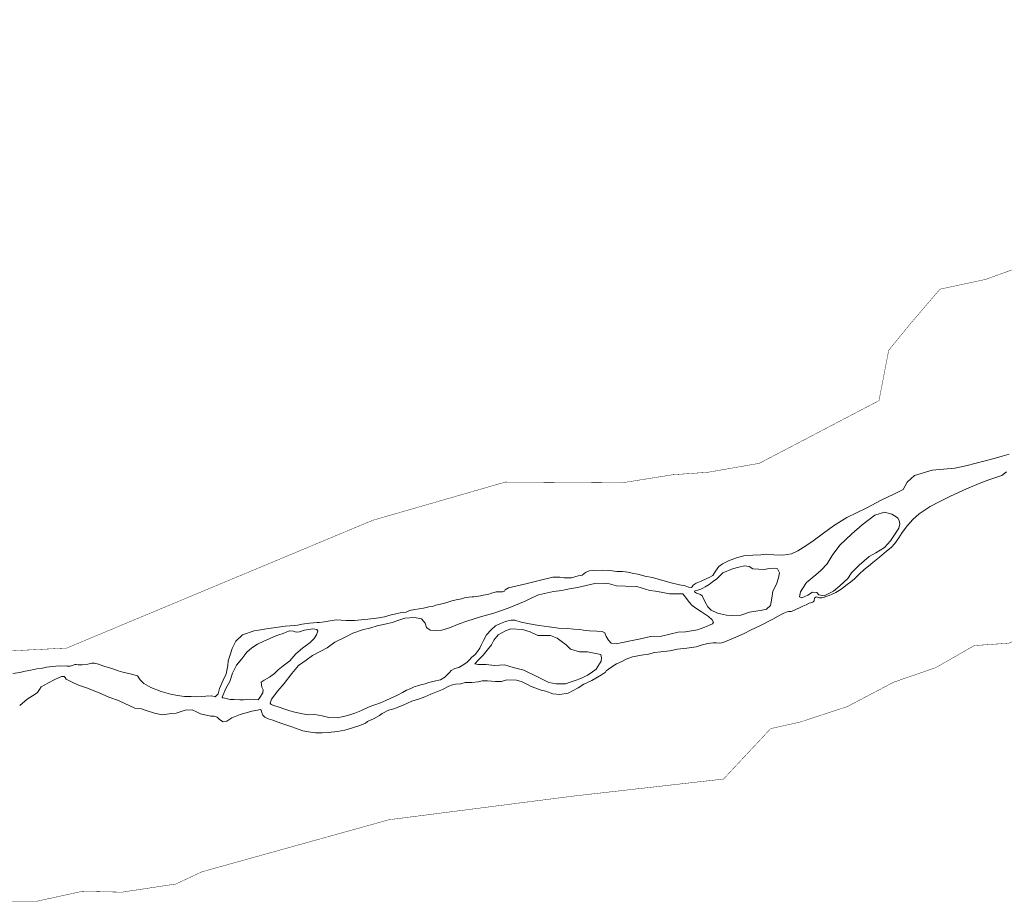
# Model space of a CAD drawing. Header units: metres. Extents: x 222609 to 404409, y 8547781 to 8795234.
# Tile 4 of 39: x 356366 to 357576, y 8548782 to 8549865. Entities that reach past the tile are written whole.
import ezdxf

# ---------------------------------------------------------------- set-up
doc = ezdxf.new("R2010")
doc.units = ezdxf.units.M
doc.layers.add('01. RIO', color=7, linetype='Continuous', lineweight=5, true_color=0x2776bb)
doc.layers.add('PREDIOS INSCRITOS EN LA BASE GRAFICA REGISTRAL (HUAURA) NOMBRE', color=7, linetype='Continuous', true_color=0xfffff0)

# ---------------------------------------------------------------- blocks, each defined once
blk = doc.blocks.new('REIORORI')
at = {"layer": '01. RIO', "color": 152, "lineweight": 15, "true_color": 0x2776bb, "flags": 128}
for points in [[(357581.9, 8549331.1), (357573.5, 8549328.7), (357563.7, 8549326), (357550.8, 8549322.6), (357541.4, 8549320.3), (357528.6, 8549317), (357515.3, 8549314), (357487.2, 8549311.4), (357465.6, 8549304.9), (357456.6, 8549296.9), (357451.6, 8549287.9), (357440.2, 8549282.1), (357425.7, 8549275.3), (357406.2, 8549264.8), (357382.7, 8549253.3), (357366.1, 8549243.3), (357353.7, 8549234.2), (357341.3, 8549224.6), (357332.1, 8549218.6), (357322.2, 8549212.4), (357314.4, 8549208.6), (357303.9, 8549207.2), (357292.9, 8549207.6), (357283.2, 8549208.4), (357277, 8549207.6), (357266.8, 8549207.2), (357256, 8549206.2), (357246.8, 8549203.7), (357237, 8549200), (357229.7, 8549196.5), (357225.4, 8549193.1), (357221.3, 8549187.6), (357217.9, 8549182.3), (357214.2, 8549179.9), (357209.5, 8549178), (357203.4, 8549175.1), (357197.5, 8549172.8), (357193.7, 8549170.3), (357192.3, 8549168.4), (357191.2, 8549167.3), (357188, 8549167.7), (357183.8, 8549169.4), (357176.7, 8549170.8), (357166.8, 8549173), (357156.5, 8549175.9), (357143.7, 8549179.6), (357134.4, 8549181.4), (357127.5, 8549183.2), (357118.9, 8549185.2), (357113.5, 8549186.2), (357106.8, 8549187), (357100, 8549187.2), (357091.3, 8549188.1), (357082.7, 8549188.6), (357070.7, 8549188.3), (357065.9, 8549187.7), (357061.4, 8549186), (357057.2, 8549182.7), (357052.4, 8549181.8), (357044.1, 8549179.4), (357035.3, 8549179.4), (357030, 8549179.9), (357021.2, 8549179.9), (357002.9, 8549175.5), (356988, 8549171.7), (356966.6, 8549166.9), (356962.8, 8549164.6), (356961.7, 8549162.8), (356959.4, 8549162), (356955.7, 8549162), (356951.5, 8549162.1), (356949.3, 8549161.2), (356945.8, 8549160.4), (356941.3, 8549158.8), (356935.5, 8549158.1), (356932.2, 8549157.3), (356927.3, 8549156.2), (356924.1, 8549156.1), (356922, 8549156.1), (356914.1, 8549155.3), (356909, 8549153.3), (356902.4, 8549152.2), (356897.2, 8549151.2), (356889.9, 8549148.5), (356883.1, 8549147.1), (356877.6, 8549145.5), (356873.2, 8549144.1), (356868.8, 8549143.6), (356862.3, 8549141.8), (356851.5, 8549140.5), (356845, 8549139.3), (356840.9, 8549137.2), (356833.6, 8549136.3), (356826.8, 8549134.8), (356822.6, 8549133.7), (356814.5, 8549131.4), (356807.5, 8549130), (356801.9, 8549129.4), (356789.9, 8549128.1), (356777.4, 8549126.8), (356767.3, 8549126.8), (356761.1, 8549127.3), (356754.9, 8549127.5), (356747.7, 8549126.4), (356740.6, 8549125.2), (356734.5, 8549124.3), (356731.6, 8549124.4), (356727.2, 8549124.1), (356722.2, 8549123.6), (356713.2, 8549122.2), (356707.5, 8549121.3), (356704, 8549120.8), (356698, 8549120.4), (356692.5, 8549119.9), (356686.5, 8549118.9), (356669.5, 8549116.7), (356659.5, 8549115.1), (356654.4, 8549114.3), (356639.8, 8549109.4), (356631.9, 8549101.6), (356627.4, 8549092.6), (356624.7, 8549084.8), (356622.2, 8549077.2), (356622, 8549071.6), (356620, 8549061.2), (356616.3, 8549053.4), (356611.8, 8549043.4), (356610.1, 8549036.8), (356606.3, 8549032.9), (356602.2, 8549034.4), (356595, 8549034), (356583.3, 8549033.2), (356577, 8549033.3), (356568.6, 8549033.6), (356560, 8549034.6), (356551.3, 8549036.5), (356540, 8549039.4), (356527.4, 8549044.5), (356518.8, 8549049.6), (356514.3, 8549054), (356510.7, 8549059), (356503.7, 8549061), (356492.9, 8549063.2), (356487, 8549064.8), (356479.5, 8549067.8), (356469.7, 8549070.8), (356462.8, 8549073), (356458.2, 8549074.5), (356454.9, 8549074.4), (356449.9, 8549073.3), (356443, 8549072.4), (356438, 8549072.3), (356435.6, 8549072.8), (356433.8, 8549072.8), (356432, 8549072.1), (356430.8, 8549071.7), (356428.3, 8549070.8), (356424.4, 8549070.8), (356422.1, 8549071.1), (356418.1, 8549070.6), (356414.7, 8549071), (356406.6, 8549070.2), (356398.9, 8549069.6), (356394.2, 8549068.4), (356387.2, 8549067.4), (356383.3, 8549066.6), (356379.7, 8549065.9), (356372.9, 8549064.5), (356366.2, 8549063), (356357.7, 8549061.7)], [(357578.8, 8549309.6), (357572.8, 8549305.2), (357568.1, 8549303.4), (357557.2, 8549299.5), (357547, 8549295.9), (357529.6, 8549288.5), (357509.7, 8549279.8), (357496.8, 8549273), (357485.1, 8549267), (357471.2, 8549257.9), (357463.5, 8549250.8), (357456.9, 8549243.5), (357450.6, 8549235.1), (357446.4, 8549228.5), (357441.5, 8549221.6), (357436.9, 8549216.5), (357431.1, 8549212), (357422.7, 8549204.6), (357414.3, 8549198.1), (357409.1, 8549193.7), (357404, 8549189.7), (357397.6, 8549183.7), (357392.1, 8549178.2), (357387.3, 8549174.2), (357383, 8549171.1), (357377.3, 8549166.4), (357373, 8549163.5), (357368.9, 8549161.4), (357364.6, 8549159.2), (357360.6, 8549157.7), (357356.8, 8549156.3), (357354.3, 8549155.1), (357351.9, 8549154.7), (357349, 8549154.6), (357346.5, 8549155.6), (357344.9, 8549156), (357342.6, 8549154.2), (357342.3, 8549151.1), (357340.6, 8549149.3), (357336.4, 8549148), (357332.6, 8549146.2), (357328.6, 8549144.6), (357317.4, 8549139.2), (357314, 8549137.9), (357311, 8549137.7), (357308, 8549137.2), (357304.2, 8549135.3), (357301, 8549133.6), (357291.4, 8549128.5), (357276.5, 8549120.7), (357264.3, 8549115), (357256.5, 8549110.7), (357243.2, 8549105.2), (357232.5, 8549100.8), (357228.8, 8549099.3), (357225.6, 8549098.9), (357221.9, 8549099.3), (357218.3, 8549099.5), (357211.9, 8549098.6), (357203.6, 8549096.4), (357197.2, 8549094.5), (357185.8, 8549092.8), (357174.3, 8549091.7), (357165.1, 8549089.6), (357153.9, 8549088.5), (357146.3, 8549087.4), (357141.7, 8549086.4), (357137.5, 8549085.2), (357132.8, 8549084.5), (357125.7, 8549083.5), (357119.2, 8549082.1), (357111.5, 8549079.2), (357106.1, 8549076.5), (357099.3, 8549073.4), (357092.7, 8549068.9), (357086.7, 8549064.9), (357085.9, 8549063.4), (357081.2, 8549060), (357069.3, 8549052.9), (357059.5, 8549048.5), (357052.4, 8549043.9), (357039.9, 8549037.6), (357029.7, 8549036), (357021.2, 8549036.8), (357012.5, 8549039.8), (357007, 8549041.3), (356999.1, 8549044.2), (356994, 8549046), (356990, 8549048.1), (356983.4, 8549051.5), (356976.5, 8549053.5), (356964.9, 8549054), (356958, 8549052), (356950.8, 8549051.8), (356945.8, 8549052.3), (356941, 8549052.6), (356934.6, 8549052.6), (356929.5, 8549051.6), (356921.8, 8549050.5), (356913.5, 8549050.5), (356908, 8549048.8), (356901.6, 8549048.5), (356898, 8549047.8), (356893.6, 8549046), (356885.6, 8549041.9), (356871.5, 8549036.4), (356864.1, 8549033), (356856.3, 8549030.3), (356848.1, 8549027.5), (356837.3, 8549022.8), (356826, 8549018.3), (356819.5, 8549016.5), (356811.5, 8549012.4), (356808.2, 8549009.9), (356801.7, 8549006.6), (356793.4, 8549002.7), (356791, 8549000.6), (356784.1, 8548997.9), (356774.9, 8548995.1), (356765.6, 8548992.1), (356756.5, 8548990.6), (356745, 8548989), (356737.9, 8548988.6), (356729.5, 8548988.7), (356721.1, 8548990), (356714.2, 8548991.3), (356700.7, 8548996.1), (356686.9, 8549000.8), (356677.2, 8549004.5), (356671.6, 8549006.1), (356667.3, 8549008.2), (356664.9, 8549010.3), (356663.8, 8549013.8), (356663, 8549016.8), (356661.7, 8549017.3), (356658.3, 8549016.6), (356651.5, 8549015.6), (356644.6, 8549013.4), (356637, 8549011.4), (356626.7, 8549007.3), (356620.6, 8549003.1), (356616.1, 8549002.5), (356611.6, 8549005.3), (356608.9, 8549008.2), (356604.8, 8549009.3), (356600.8, 8549009.4), (356588.5, 8549012), (356583.3, 8549014.7), (356578.2, 8549017.2), (356569.4, 8549016.7), (356558.3, 8549013.1), (356549.7, 8549012), (356541.2, 8549010.9), (356531.9, 8549012.9), (356521.6, 8549016.3), (356515.9, 8549018.1), (356507.8, 8549019.2), (356495.5, 8549024.7), (356487.5, 8549028.6), (356475.7, 8549032.6), (356463.9, 8549037.8), (356448.2, 8549043.9), (356439.6, 8549047.1), (356433, 8549049.8), (356427.3, 8549052.5), (356423.1, 8549054.8), (356422.1, 8549056.9), (356420.7, 8549057.9), (356417.3, 8549058), (356409.4, 8549054.5), (356401.5, 8549050.2), (356392.7, 8549045.2), (356390.6, 8549041.9), (356388, 8549038.5), (356385.1, 8549036.4), (356375.5, 8549030.1), (356366.1, 8549022.4)]]:
    blk.add_lwpolyline(points, dxfattribs=at)
for points in [[(357444.2, 8549253.5), (357437.8, 8549257.5), (357428.9, 8549259.8), (357416.9, 8549256.2), (357401.4, 8549244.6), (357388.6, 8549233.2), (357374, 8549219.5), (357364.4, 8549206.7), (357358.3, 8549196.6), (357350.9, 8549188.5), (357344.6, 8549182.8), (357333.1, 8549173.4), (357328.6, 8549166.7), (357325.6, 8549161.9), (357324.4, 8549155.8), (357327.4, 8549154.6), (357334.6, 8549158.1), (357340.5, 8549161.7), (357345.5, 8549161.1), (357348, 8549158.4), (357354.6, 8549157.2), (357366.2, 8549163), (357373.8, 8549169.4), (357383.6, 8549178.5), (357388.3, 8549185.6), (357397.7, 8549195), (357410, 8549205.5), (357418.3, 8549210.1), (357428.6, 8549216.7), (357436, 8549224.8), (357442, 8549233.4), (357446.5, 8549240.4), (357447.8, 8549245.8), (357446.9, 8549249.6), (357445.3, 8549252.4)], [(357203.2, 8549165.4), (357199.5, 8549164.1), (357195.8, 8549163.2), (357195.2, 8549162.2), (357197.9, 8549160.5), (357202.5, 8549158.9), (357204.9, 8549157.2), (357207.9, 8549150.2), (357211.6, 8549143.5), (357216, 8549139.4), (357223.6, 8549135.7), (357234.6, 8549133.3), (357240.6, 8549132.8), (357252.2, 8549133.4), (357262.8, 8549137), (357278.3, 8549139.6), (357283.6, 8549140.8), (357288.9, 8549145.1), (357290.5, 8549154.4), (357291.6, 8549162.9), (357296, 8549171.3), (357298.7, 8549179.3), (357299.6, 8549185.6), (357297.3, 8549190.2), (357294.1, 8549191.1), (357286.9, 8549190.8), (357280.9, 8549189.6), (357267.1, 8549190.5), (357262.3, 8549193.3), (357256.7, 8549194.1), (357249.9, 8549192.4), (357241.9, 8549190.2), (357230.3, 8549185.3), (357222.6, 8549178.1), (357217.6, 8549174.3), (357213.3, 8549171), (357208.4, 8549168.4), (357205.7, 8549166.6)], [(356675.2, 8549023.5), (356673.8, 8549025.3), (356675.5, 8549030.2), (356683.5, 8549040.2), (356691.1, 8549049.6), (356700.5, 8549061.9), (356708.6, 8549071.6), (356718.3, 8549078.1), (356726, 8549083.9), (356743.8, 8549093.4), (356753.2, 8549100.2), (356766.2, 8549106.5), (356775.6, 8549111.3), (356787.2, 8549115.3), (356797.5, 8549118), (356805.4, 8549120.2), (356816.9, 8549122.8), (356824, 8549124.5), (356833.2, 8549127.6), (356839.4, 8549129.9), (356851.4, 8549130.5), (356859.7, 8549128.7), (356864.2, 8549123.4), (356866, 8549118.4), (356870.4, 8549115), (356877, 8549114.4), (356885, 8549115), (356894.1, 8549117.9), (356906.3, 8549122.8), (356915.7, 8549126.2), (356932.5, 8549131.3), (356948.7, 8549135.8), (356966.4, 8549141.8), (356980.3, 8549147.7), (356987.4, 8549150.7), (356993.8, 8549154), (357003.8, 8549158.3), (357014.6, 8549160.7), (357022, 8549162.4), (357032.2, 8549163.5), (357035.9, 8549164.6), (357041.6, 8549165.6), (357051.5, 8549167.2), (357062.2, 8549169.7), (357072.7, 8549172.3), (357083.5, 8549172.9), (357090.7, 8549171.7), (357099.4, 8549169.6), (357110.6, 8549169.1), (357124.3, 8549168.8), (357129.7, 8549167.1), (357140.4, 8549163.5), (357147.3, 8549162.8), (357154.2, 8549161.5), (357164.4, 8549159.5), (357181, 8549159.5), (357184.4, 8549155.5), (357188.6, 8549149.2), (357192.4, 8549145.4), (357198.3, 8549141.2), (357203.8, 8549137.4), (357212.6, 8549131.8), (357216.9, 8549127.7), (357218.8, 8549124.6), (357217.4, 8549122.8), (357207.9, 8549118.8), (357198.9, 8549115.4), (357184.1, 8549113), (357175.2, 8549112.5), (357154.7, 8549107.6), (357141.2, 8549107.3), (357129, 8549104.4), (357116.8, 8549101.9), (357106.7, 8549099.7), (357099, 8549098.2), (357093.1, 8549099), (357089.6, 8549102.7), (357086.7, 8549107.1), (357085.2, 8549111.6), (357082, 8549113.3), (357075.3, 8549113.8), (357066.2, 8549114), (357059, 8549115), (357054.6, 8549115.8), (357046.9, 8549116.3), (357039.2, 8549117), (357028.1, 8549117.5), (357016.8, 8549119), (357004.4, 8549120.7), (356992.5, 8549122.9), (356982.4, 8549124.7), (356974.7, 8549127.2), (356970.2, 8549127.2), (356963, 8549125.6), (356957, 8549123.3), (356950.8, 8549120.2), (356945.4, 8549115.4), (356939.8, 8549109.2), (356935.9, 8549102.4), (356933.3, 8549096.7), (356931.7, 8549092.8), (356928.6, 8549088.6), (356926, 8549085.2), (356921.1, 8549081.5), (356918.9, 8549078.4), (356915.9, 8549075.8), (356911.7, 8549072.7), (356905.6, 8549069.1), (356901, 8549067.8), (356896.4, 8549065.4), (356894.2, 8549063), (356888.4, 8549057.2), (356883.1, 8549054.1), (356875.4, 8549052.4), (356869, 8549050.6), (356864.5, 8549049), (356860.7, 8549048.1), (356856.3, 8549047), (356851, 8549045.2), (356846.1, 8549042.9), (356841.4, 8549041.1), (356836.6, 8549038.5), (356830.3, 8549035.1), (356825.9, 8549032.9), (356816.9, 8549028.8), (356809.3, 8549025.7), (356795.7, 8549020.7), (356786.1, 8549016.2), (356777.9, 8549012.9), (356771.8, 8549011), (356764.1, 8549008.8), (356756.3, 8549007.4), (356746.2, 8549007.7), (356738, 8549009.6), (356728.8, 8549011.5), (356720.7, 8549010.8), (356713.7, 8549012.2), (356704.3, 8549014.1), (356697.9, 8549015.7), (356690.6, 8549018.2), (356684.8, 8549020.3), (356678.6, 8549022.2)], [(356614.8, 8549032.8), (356619.6, 8549043.3), (356624.3, 8549051.8), (356627.6, 8549062.2), (356632.6, 8549072), (356638.9, 8549079.9), (356645.1, 8549087.9), (356651.3, 8549093.1), (356658.5, 8549097.7), (356666, 8549101.6), (356672.6, 8549104.5), (356678.7, 8549107.1), (356684.5, 8549109.4), (356689.9, 8549110.8), (356697.1, 8549114.1), (356702.4, 8549113.9), (356705.9, 8549112.6), (356709.8, 8549112.8), (356715.5, 8549114.8), (356721.5, 8549115.9), (356726.5, 8549116.7), (356731.4, 8549115.7), (356732.4, 8549113.8), (356730.8, 8549109.1), (356728, 8549104.8), (356722.9, 8549099.8), (356713.7, 8549093), (356705.5, 8549086), (356698, 8549077.3), (356689.7, 8549071.3), (356683.6, 8549066.1), (356679.2, 8549061.9), (356673.1, 8549057.2), (356666.5, 8549053.6), (356663, 8549051.1), (356663.7, 8549045), (356665.2, 8549041.7), (356664.8, 8549037.8), (356661.4, 8549032.4), (356659, 8549029.3), (356652.9, 8549029.7), (356648.4, 8549030.3), (356641.2, 8549029.5), (356636.7, 8549029.5), (356629.8, 8549029.8), (356624.6, 8549029.8), (356618.4, 8549031.3), (356615.8, 8549031.6)], [(356925.6, 8549073.7), (356930, 8549078.4), (356935.7, 8549084.1), (356942.2, 8549092.3), (356945.8, 8549096.8), (356948.8, 8549102.8), (356954, 8549109.4), (356963, 8549114.2), (356969.8, 8549116.4), (356983.9, 8549115.7), (356993.2, 8549112.9), (357002.7, 8549108.6), (357011.4, 8549108.3), (357018.5, 8549108.2), (357026.5, 8549105.2), (357031.5, 8549101.5), (357037.5, 8549097), (357043.1, 8549091.6), (357053.9, 8549088.5), (357063.9, 8549088.5), (357080.3, 8549085.2), (357080.9, 8549081.1), (357080.7, 8549076.7), (357074.3, 8549066.9), (357068.4, 8549062.6), (357063.7, 8549059.8), (357055.7, 8549055.7), (357048.7, 8549053.3), (357042.6, 8549051.1), (357036.9, 8549049.2), (357030.3, 8549048.8), (357025.2, 8549048.9), (357016.3, 8549050.5), (357003.3, 8549057.1), (356985.7, 8549065.8), (356972.4, 8549069.2), (356961.9, 8549072.2), (356949.7, 8549071.5), (356939.3, 8549072.6), (356929.7, 8549072.6)]]:
    blk.add_lwpolyline(points, close=True, dxfattribs=at)

msp = doc.modelspace()

# ---------------------------------------------------------------- linework, layer by layer
at = {"layer": 'PREDIOS INSCRITOS EN LA BASE GRAFICA REGISTRAL (HUAURA) NOMBRE', "color": 5, "true_color": 0x0000ff, "const_width": 0.5}
for points in [[(356208, 8549082), (356424, 8549093), (356424, 8549093), (356800, 8549250), (356963, 8549297), (357106, 8549296), (357169, 8549306), (357212, 8549309), (357275, 8549320), (357422, 8549397), (357434, 8549459), (357461, 8549492), (357497, 8549534), (357553, 8549546), (357614, 8549568), (357669, 8549585), (357721, 8549601), (357747, 8549639), (357756, 8549696), (357896, 8549864), (357890, 8549860)], [(356208, 8549082), (356424, 8549093), (356424, 8549093), (356800, 8549250), (356963, 8549297), (357106, 8549296), (357169, 8549306), (357212, 8549309), (357275, 8549320), (357422, 8549397), (357434, 8549459), (357461, 8549492), (357497, 8549534), (357553, 8549546), (357614, 8549568), (357669, 8549585), (357721, 8549601), (357747, 8549639), (357756, 8549696), (357896, 8549864), (357890, 8549860)], [(356336, 8548782), (356388, 8548782), (356443, 8548794), (356492, 8548793), (356558, 8548803), (356590, 8548818), (356820, 8548882), (357046, 8548911), (357231, 8548932), (357289, 8548994), (357325, 8549002), (357383, 8549021), (357440, 8549051), (357492, 8549069), (357539, 8549096), (357582, 8549099), (357627, 8549122), (357666, 8549146), (357711, 8549189), (357994, 8549388), (358214, 8549557), (358242, 8549600)]]:
    msp.add_lwpolyline(points, dxfattribs=at)

# ---------------------------------------------------------------- block references
msp.add_blockref('REIORORI', (0, 0))

doc.saveas('drawing.dxf')
